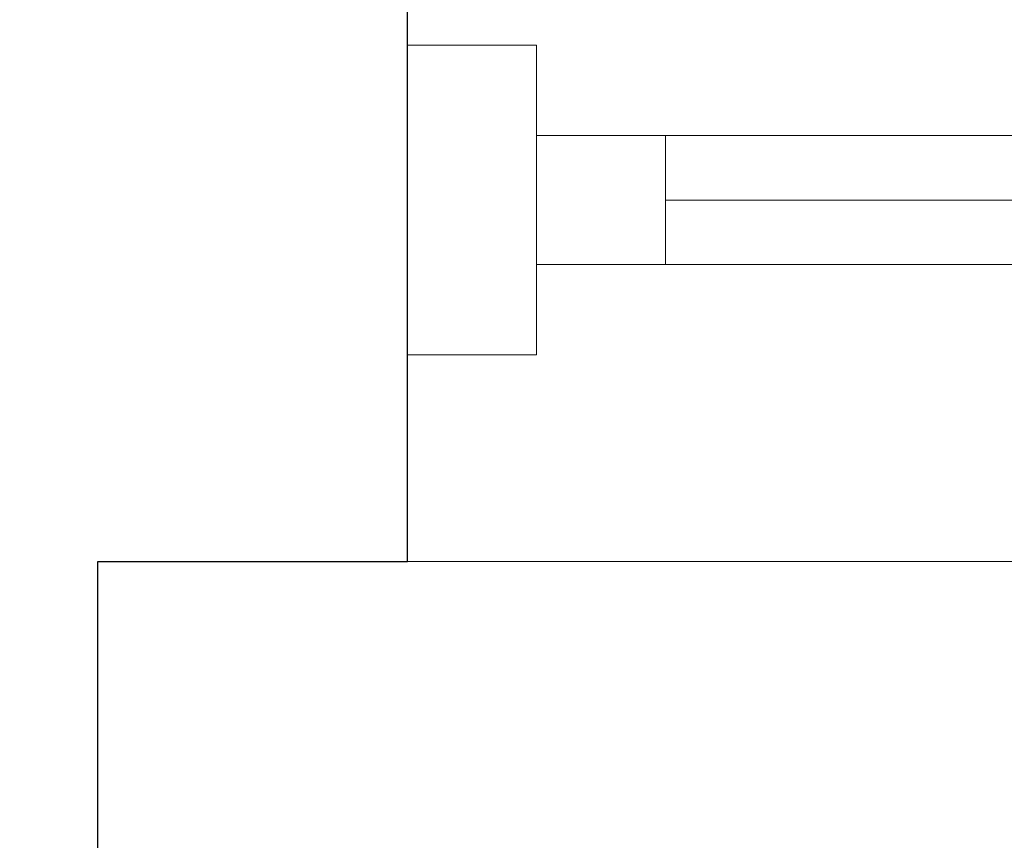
# Model space of a CAD drawing. Header units: millimetres. Extents: x -37445 to 120667, y -123620 to 254214.
# Tile 76 of 219: x 5960 to 6341, y -87468 to -87150. Entities that reach past the tile are written whole.
import ezdxf
from ezdxf import colors
from ezdxf.entities.mleader import LeaderData, LeaderLine
from ezdxf.math import Vec2, Vec3

# ---------------------------------------------------------------- set-up
doc = ezdxf.new("R2010")
doc.units = ezdxf.units.MM
doc.linetypes.add('xref_ACAD-LSN_dyspozytornia_PW_rzuty_12$0$DASHED', pattern=[19.05, 12.7, -6.35])
doc.layers.add('Inwentaryzacja$0$Leszno_dyspozytornia_inwentaryzacja$0$Inwentarka_opis', color=7, linetype='Continuous')
for name, color, linetype, lineweight in [('xref', 8, 'Continuous', 13), ('xref_ACAD-LSN_dyspozytornia_PW_rzuty_12$0$A widok wyżej', 8, 'xref_ACAD-LSN_dyspozytornia_PW_rzuty_12$0$DASHED', 9), ('xref_ACAD-LSN_dyspozytornia_PW_rzuty_12$0$A-Glaz', 8, 'Continuous', 9), ('xref_ACAD-LSN_dyspozytornia_PW_rzuty_12$0$A-Wall', 8, 'Continuous', 25)]:
    doc.layers.add(name, color=color, linetype=linetype, lineweight=lineweight)
doc.styles.add('Inwentaryzacja$0$Leszno_dyspozytornia_inwentaryzacja$0$Standard', font='arial.ttf')

# ---------------------------------------------------------------- blocks, each defined once
blk = doc.blocks.new('xref_ACAD-LSN_dyspozytornia_PW_rzuty_12$0$blok do okna')
blk.add_lwpolyline([(38.5, 0), (78.5, 0)])
blk = doc.blocks.new('xref_ACAD-LSN_dyspozytornia_PW_rzuty_12')
at = {"layer": 'xref_ACAD-LSN_dyspozytornia_PW_rzuty_12$0$A widok wyżej', "linetype": 'xref_ACAD-LSN_dyspozytornia_PW_rzuty_12$0$DASHED', "lineweight": 9, "ltscale": 0.2}
blk.add_line((68072.684, 81953.22), (68249.684, 81953.22), dxfattribs=at)
at = {"layer": 'xref_ACAD-LSN_dyspozytornia_PW_rzuty_12$0$A-Glaz', "linetype": 'Continuous', "lineweight": 9}
for p, q in [((68082.684, 81964.72), (68082.684, 81969.72)), ((68249.684, 81953.22), (68072.684, 81953.22))]:
    blk.add_line(p, q, dxfattribs=at)
for points in [[(68077.684, 81973.22), (68072.684, 81973.22), (68072.684, 81961.22), (68077.684, 81961.22)], [(68244.684, 81964.72), (68244.684, 81969.72), (68077.684, 81969.72), (68077.684, 81964.72)]]:
    blk.add_lwpolyline(points, close=True, dxfattribs=at)
at = {"layer": 'xref_ACAD-LSN_dyspozytornia_PW_rzuty_12$0$A-Wall', "linetype": 'Continuous', "lineweight": 25}
for p, q in [((68072.684, 81953.22), (68072.684, 81981.22)), ((68060.684, 81953.22), (68072.684, 81953.22)), ((68060.684, 81853.22), (68060.684, 81953.22))]:
    blk.add_line(p, q, dxfattribs=at)
at = {"layer": 'xref_ACAD-LSN_dyspozytornia_PW_rzuty_12$0$A-Glaz', "linetype": 'Continuous', "lineweight": 9, "rotation": 180}
blk.add_blockref('xref_ACAD-LSN_dyspozytornia_PW_rzuty_12$0$blok do okna', (68161.184, 81967.22), dxfattribs=at)

msp = doc.modelspace()

# ---------------------------------------------------------------- block references
at = {"layer": 'xref', "xscale": 10, "yscale": 10, "zscale": 10}
msp.add_blockref('xref_ACAD-LSN_dyspozytornia_PW_rzuty_12', (-674616.84, -906892.2), dxfattribs=at)

# ---------------------------------------------------------------- next in the draw order: leaders
at = {"layer": 'Inwentaryzacja$0$Leszno_dyspozytornia_inwentaryzacja$0$Inwentarka_opis', "lineweight": 9}
ml = msp.add_multileader_mtext('Standard', dxfattribs=at)
ml.set_content('8ż', color=256, style='Inwentaryzacja$0$Leszno_dyspozytornia_inwentaryzacja$0$Standard')
ml.set_leader_properties(color=256)
ml.build(insert=Vec2(0, 0))
ml.multileader.update_dxf_attribs({"dogleg_length": 4, "arrow_head_size": 50})
ctx = ml.context
ctx.base_point, ctx.char_height, ctx.arrow_head_size, ctx.landing_gap_size, ctx.plane_origin = Vec3(790.15, -87640.31), 125, 50, 15, Vec3(59921.48, 138598.87)
notes = []
notes.append((ctx, [(0, (0, 0, 0), (0, 0), (1, 0), 1, [])]))
ctx.mtext.insert, ctx.mtext.width = Vec3(805.15, -87576.75), 5456.6853
for ctx, leaders in notes:
    for number, flags, end, landing, length, lines in leaders:
        leader = LeaderData()
        leader.index, (leader.has_last_leader_line, leader.has_dogleg_vector, leader.attachment_direction) = number, flags
        leader.last_leader_point, leader.dogleg_vector, leader.dogleg_length = Vec3(end), Vec3(landing), length
        for number, points, colour, breaks in lines:
            line = LeaderLine()
            line.index, line.vertices, line.color, line.breaks = number, Vec3.list(points), colors.encode_raw_color(colour), breaks
            leader.lines.append(line)
        ctx.leaders.append(leader)

doc.saveas('drawing.dxf')
